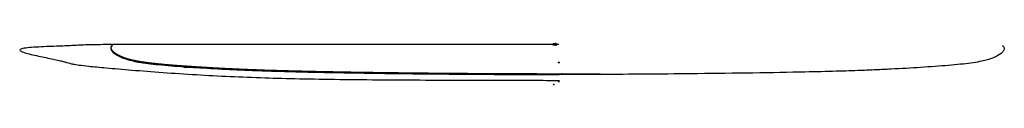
# Model space of a CAD drawing. Header units: centimetres. Extents: x -36.1 to 24.1, y -0.2 to 96.8.
# Tile 1 of 6: x -26.4 to 21.9, y -0.2 to 1.8. Entities that reach past the tile are written whole.
import ezdxf

# ---------------------------------------------------------------- set-up
doc = ezdxf.new("R2010")
doc.units = ezdxf.units.CM
doc.header["$MEASUREMENT"] = 0
for name, color, linetype in [('Vincentsheppard_Avril_HB_Black_Seat v3_Sketch10', 7, 'Continuous'), ('Vincentsheppard_Avril_HB_Black_Seat v3_Sketch12', 7, 'Continuous'), ('Vincentsheppard_Avril_HB_Black_Seat v3_Sketch13', 7, 'Continuous'), ('Vincentsheppard_Avril_HB_Black_Seat v3_Sketch14', 7, 'Continuous'), ('Vincentsheppard_Avril_HB_Black_Seat v3_Sketch15', 7, 'Continuous'), ('Vincentsheppard_Avril_HB_Black_Seat v3_Sketch16', 7, 'Continuous'), ('Vincentsheppard_Avril_HB_Black_Seat v3_Sketch18', 7, 'Continuous'), ('Vincentsheppard_Avril_HB_Black_Seat v3_Sketch19', 7, 'Continuous'), ('Vincentsheppard_Avril_HB_Black_Seat v3_Sketch20', 7, 'Continuous'), ('Vincentsheppard_Avril_HB_Black_Seat v3_Sketch21', 7, 'Continuous'), ('Vincentsheppard_Avril_HB_Black_Seat v3_Sketch22', 7, 'Continuous'), ('Vincentsheppard_Avril_HB_Black_Seat v3_Sketch23', 7, 'Continuous'), ('Vincentsheppard_Avril_HB_Black_Seat v3_Sketch24', 7, 'Continuous'), ('Vincentsheppard_Avril_HB_Black_Seat v3_Sketch3', 7, 'Continuous'), ('Vincentsheppard_Avril_HB_Black_Seat v3_Sketch5', 7, 'Continuous'), ('Vincentsheppard_Avril_HB_Black_Seat v3_Sketch6', 7, 'Continuous'), ('Vincentsheppard_Avril_HB_Black_Seat v3_Sketch7', 7, 'Continuous'), ('Vincentsheppard_Avril_HB_Black_Seat v3_Sketch8', 7, 'Continuous'), ('Vincentsheppard_Avril_HB_Black_Seat v3_Sketch9', 7, 'Continuous')]:
    doc.layers.add(name, color=color, linetype=linetype)

# ---------------------------------------------------------------- blocks, each defined once
blk = doc.blocks.new('Vincentsheppard_Avril_HB_Black_Seatv3')
at = {"layer": 'Vincentsheppard_Avril_HB_Black_Seat v3_Sketch10'}
blk.add_point((0, 0), dxfattribs=at)
at = {"layer": 'Vincentsheppard_Avril_HB_Black_Seat v3_Sketch12'}
blk.add_point((0, 0), dxfattribs=at)
at = {"layer": 'Vincentsheppard_Avril_HB_Black_Seat v3_Sketch13'}
blk.add_point((0, 0), dxfattribs=at)
at = {"layer": 'Vincentsheppard_Avril_HB_Black_Seat v3_Sketch14'}
for p in [(0, 0), (0.182, 0, -16.046)]:
    blk.add_point(p, dxfattribs=at)
at = {"layer": 'Vincentsheppard_Avril_HB_Black_Seat v3_Sketch15'}
blk.add_point((0, 0), dxfattribs=at)
at = {"layer": 'Vincentsheppard_Avril_HB_Black_Seat v3_Sketch16'}
blk.add_point((0, 0), dxfattribs=at)
at = {"layer": 'Vincentsheppard_Avril_HB_Black_Seat v3_Sketch18'}
blk.add_point((0, 0), dxfattribs=at)
at = {"layer": 'Vincentsheppard_Avril_HB_Black_Seat v3_Sketch19'}
blk.add_line((0, 0, -24.95), (0, 0, -27.45), dxfattribs=at)
for p in [(-0.232, 0, -30.801), (0, 0), (0, 0, -26.2), (0.026, 0)]:
    blk.add_point(p, dxfattribs=at)
at = {"layer": 'Vincentsheppard_Avril_HB_Black_Seat v3_Sketch20'}
blk.add_point((0, 0), dxfattribs=at)
at = {"layer": 'Vincentsheppard_Avril_HB_Black_Seat v3_Sketch21', "extrusion": (0, 1, 0)}
blk.add_ellipse((0.009, 0, -26.2), major_axis=(0.004, 0, -1.25), ratio=0.000705, dxfattribs=at)
at = {"layer": 'Vincentsheppard_Avril_HB_Black_Seat v3_Sketch21'}
for points, knots in [([(-0.131, 0, 25.5), (-0.98, 0, 25.499), (-1.729, 0, 25.497), (-2.388, 0, 25.496), (-3.081, 0, 25.494), (-3.673, 0, 25.492), (-4.186, 0, 25.489), (-5.182, 0, 25.484), (-5.878, 0, 25.478), (-6.489, 0, 25.47), (-6.788, 0, 25.466), (-7.067, 0, 25.462), (-7.349, 0, 25.458), (-7.626, 0, 25.455), (-7.907, 0, 25.451), (-8.206, 0, 25.447), (-8.5, 0, 25.444), (-8.813, 0, 25.44), (-9.153, 0, 25.438), (-9.487, 0, 25.436), (-9.847, 0, 25.435), (-10.234, 0, 25.435), (-10.614, 0, 25.435), (-11.02, 0, 25.436), (-11.449, 0, 25.439), (-12.282, 0, 25.444), (-13.201, 0, 25.455), (-14.148, 0, 25.471), (-15.063, 0, 25.485), (-16.002, 0, 25.503), (-16.9, 0, 25.515), (-17.768, 0, 25.525), (-18.596, 0, 25.529), (-19.333, 0, 25.512), (-20.045, 0, 25.496), (-20.67, 0, 25.459), (-21.181, 0, 25.399), (-21.431, 0, 25.369), (-21.654, 0, 25.334), (-21.852, 0, 25.293), (-22.047, 0, 25.253), (-22.217, 0, 25.207), (-22.368, 0, 25.157), (-22.517, 0, 25.108), (-22.647, 0, 25.054), (-22.765, 0, 24.994), (-22.936, 0, 24.907), (-23.081, 0, 24.807), (-23.208, 0, 24.694), (-23.351, 0, 24.566), (-23.471, 0, 24.422), (-23.578, 0, 24.272), (-23.689, 0, 24.115), (-23.787, 0, 23.952), (-23.889, 0, 23.793), (-23.991, 0, 23.634), (-24.098, 0, 23.48), (-24.223, 0, 23.329), (-24.345, 0, 23.181), (-24.485, 0, 23.037), (-24.641, 0, 22.881), (-24.793, 0, 22.729), (-24.961, 0, 22.565), (-25.132, 0, 22.366), (-25.299, 0, 22.173), (-25.47, 0, 21.946), (-25.63, 0, 21.663), (-25.786, 0, 21.389), (-25.931, 0, 21.061), (-26.054, 0, 20.663), (-26.173, 0, 20.278), (-26.27, 0, 19.826), (-26.336, 0, 19.301), (-26.4, 0, 18.793), (-26.434, 0, 18.215), (-26.437, 0, 17.57), (-26.439, 0, 16.946), (-26.411, 0, 16.258), (-26.356, 0, 15.518), (-26.302, 0, 14.803), (-26.222, 0, 14.039), (-26.124, 0, 13.246), (-26.028, 0, 12.478), (-25.916, 0, 11.683), (-25.793, 0, 10.88), (-25.675, 0, 10.103), (-25.547, 0, 9.319), (-25.419, 0, 8.547), (-25.295, 0, 7.8), (-25.17, 0, 7.064), (-25.051, 0, 6.354), (-24.935, 0, 5.667), (-24.825, 0, 5.005), (-24.724, 0, 4.376), (-24.626, 0, 3.768), (-24.537, 0, 3.192), (-24.458, 0, 2.654), (-24.382, 0, 2.134), (-24.315, 0, 1.648), (-24.257, 0, 1.199), (-24.201, 0, 0.765), (-24.153, 0, 0.365), (-24.108, 0, -0.007), (-24.065, 0, -0.367), (-24.025, 0, -0.7), (-23.983, 0, -1.02), (-23.933, 0, -1.401), (-23.878, 0, -1.764), (-23.81, 0, -2.138), (-23.733, 0, -2.564), (-23.638, 0, -3.005), (-23.517, 0, -3.477), (-23.388, 0, -3.981), (-23.231, 0, -4.519), (-23.044, 0, -5.097), (-22.806, 0, -5.828), (-22.52, 0, -6.623), (-22.194, 0, -7.469), (-21.82, 0, -8.437), (-21.394, 0, -9.471), (-20.934, 0, -10.533), (-20.456, 0, -11.638), (-19.942, 0, -12.771), (-19.406, 0, -13.878), (-18.883, 0, -14.958), (-18.34, 0, -16.011), (-17.772, 0, -16.992), (-17.24, 0, -17.91), (-16.686, 0, -18.765), (-16.098, 0, -19.53), (-15.563, 0, -20.228), (-15, 0, -20.851), (-14.403, 0, -21.393), (-13.868, 0, -21.879), (-13.305, 0, -22.299), (-12.712, 0, -22.659), (-12.086, 0, -23.038), (-11.426, 0, -23.349), (-10.733, 0, -23.602), (-10.044, 0, -23.854), (-9.32, 0, -24.048), (-8.58, 0, -24.201), (-7.99, 0, -24.324), (-7.392, 0, -24.42), (-6.804, 0, -24.5), (-6.057, 0, -24.602), (-5.329, 0, -24.678), (-4.645, 0, -24.741), (-3.986, 0, -24.801), (-3.367, 0, -24.848), (-2.795, 0, -24.886), (-2.239, 0, -24.923), (-1.727, 0, -24.951), (-1.256, 0, -24.969), (-0.796, 0, -24.987), (-0.375, 0, -24.995), (0.005, 0, -24.994)], [0.0008932, 0.0008932, 0.0008932, 0.0008932, 0.0166028, 0.0166028, 0.0166028, 0.0331295, 0.0331295, 0.0331295, 0.0652351, 0.0652351, 0.0652351, 0.0809444, 0.0809444, 0.0809444, 0.0963897, 0.0963897, 0.0963897, 0.1115755, 0.1115755, 0.1115755, 0.126506, 0.126506, 0.126506, 0.1411856, 0.1411856, 0.1411856, 0.1697032, 0.1697032, 0.1697032, 0.1972737, 0.1972737, 0.1972737, 0.2239288, 0.2239288, 0.2239288, 0.2496988, 0.2496988, 0.2496988, 0.2623081, 0.2623081, 0.2623081, 0.2747055, 0.2747055, 0.2747055, 0.2868945, 0.2868945, 0.2868945, 0.3046989, 0.3046989, 0.3046989, 0.3248853, 0.3248853, 0.3248853, 0.3458699, 0.3458699, 0.3458699, 0.366883, 0.366883, 0.366883, 0.3875565, 0.3875565, 0.3875565, 0.4077205, 0.4077205, 0.4077205, 0.4273023, 0.4273023, 0.4273023, 0.446277, 0.446277, 0.446277, 0.464643, 0.464643, 0.464643, 0.4824096, 0.4824096, 0.4824096, 0.4995915, 0.4995915, 0.4995915, 0.5162054, 0.5162054, 0.5162054, 0.5322689, 0.5322689, 0.5322689, 0.5477996, 0.5477996, 0.5477996, 0.5628149, 0.5628149, 0.5628149, 0.5773318, 0.5773318, 0.5773318, 0.5913667, 0.5913667, 0.5913667, 0.6049356, 0.6049356, 0.6049356, 0.618054, 0.618054, 0.618054, 0.6307368, 0.6307368, 0.6307368, 0.6458613, 0.6458613, 0.6458613, 0.6631238, 0.6631238, 0.6631238, 0.6815471, 0.6815471, 0.6815471, 0.7048783, 0.7048783, 0.7048783, 0.731563, 0.731563, 0.731563, 0.7593087, 0.7593087, 0.7593087, 0.786367, 0.786367, 0.786367, 0.8116887, 0.8116887, 0.8116887, 0.8347676, 0.8347676, 0.8347676, 0.8554498, 0.8554498, 0.8554498, 0.877235, 0.877235, 0.877235, 0.8989051, 0.8989051, 0.8989051, 0.9162002, 0.9162002, 0.9162002, 0.938203, 0.938203, 0.938203, 0.9593991, 0.9593991, 0.9593991, 0.9799475, 0.9799475, 0.9799475, 1, 1, 1, 1]), ([(-0.131, 0, 25.5), (-0.98, 0, 25.499), (-1.729, 0, 25.497), (-2.388, 0, 25.496), (-3.081, 0, 25.494), (-3.673, 0, 25.492), (-4.186, 0, 25.489), (-5.182, 0, 25.484), (-5.878, 0, 25.478), (-6.489, 0, 25.47), (-6.788, 0, 25.466), (-7.067, 0, 25.462), (-7.349, 0, 25.458), (-7.626, 0, 25.455), (-7.907, 0, 25.451), (-8.206, 0, 25.447), (-8.5, 0, 25.444), (-8.813, 0, 25.44), (-9.153, 0, 25.438), (-9.487, 0, 25.436), (-9.847, 0, 25.435), (-10.234, 0, 25.435), (-10.614, 0, 25.435), (-11.02, 0, 25.436), (-11.449, 0, 25.439), (-12.282, 0, 25.444), (-13.201, 0, 25.455), (-14.148, 0, 25.471), (-15.063, 0, 25.485), (-16.002, 0, 25.503), (-16.9, 0, 25.515), (-17.768, 0, 25.525), (-18.596, 0, 25.529), (-19.333, 0, 25.512), (-20.045, 0, 25.496), (-20.67, 0, 25.459), (-21.181, 0, 25.399), (-21.431, 0, 25.369), (-21.654, 0, 25.334), (-21.852, 0, 25.293), (-22.047, 0, 25.253), (-22.217, 0, 25.207), (-22.368, 0, 25.157), (-22.517, 0, 25.108), (-22.647, 0, 25.054), (-22.765, 0, 24.994), (-22.936, 0, 24.907), (-23.081, 0, 24.807), (-23.208, 0, 24.694), (-23.351, 0, 24.566), (-23.471, 0, 24.422), (-23.578, 0, 24.272), (-23.689, 0, 24.115), (-23.787, 0, 23.952), (-23.889, 0, 23.793), (-23.991, 0, 23.634), (-24.098, 0, 23.48), (-24.223, 0, 23.329), (-24.345, 0, 23.181), (-24.485, 0, 23.037), (-24.641, 0, 22.881), (-24.793, 0, 22.729), (-24.961, 0, 22.565), (-25.132, 0, 22.366), (-25.299, 0, 22.173), (-25.47, 0, 21.946), (-25.63, 0, 21.663), (-25.786, 0, 21.389), (-25.931, 0, 21.061), (-26.054, 0, 20.663), (-26.173, 0, 20.278), (-26.27, 0, 19.826), (-26.336, 0, 19.301), (-26.4, 0, 18.793), (-26.434, 0, 18.215), (-26.437, 0, 17.57), (-26.439, 0, 16.946), (-26.411, 0, 16.258), (-26.356, 0, 15.518), (-26.302, 0, 14.803), (-26.222, 0, 14.039), (-26.124, 0, 13.246), (-26.028, 0, 12.478), (-25.916, 0, 11.683), (-25.793, 0, 10.88), (-25.675, 0, 10.103), (-25.547, 0, 9.319), (-25.419, 0, 8.547), (-25.295, 0, 7.8), (-25.17, 0, 7.064), (-25.051, 0, 6.354), (-24.935, 0, 5.667), (-24.825, 0, 5.005), (-24.724, 0, 4.376), (-24.626, 0, 3.768), (-24.537, 0, 3.192), (-24.458, 0, 2.654), (-24.382, 0, 2.134), (-24.315, 0, 1.648), (-24.257, 0, 1.199), (-24.201, 0, 0.765), (-24.153, 0, 0.365), (-24.108, 0, -0.007), (-24.065, 0, -0.367), (-24.025, 0, -0.7), (-23.983, 0, -1.02), (-23.933, 0, -1.401), (-23.878, 0, -1.764), (-23.81, 0, -2.138), (-23.733, 0, -2.564), (-23.638, 0, -3.005), (-23.517, 0, -3.477), (-23.388, 0, -3.981), (-23.231, 0, -4.519), (-23.044, 0, -5.097), (-22.806, 0, -5.828), (-22.52, 0, -6.623), (-22.194, 0, -7.469), (-21.82, 0, -8.437), (-21.394, 0, -9.471), (-20.934, 0, -10.533), (-20.456, 0, -11.638), (-19.942, 0, -12.771), (-19.406, 0, -13.878), (-18.883, 0, -14.958), (-18.34, 0, -16.011), (-17.772, 0, -16.992), (-17.24, 0, -17.91), (-16.686, 0, -18.765), (-16.098, 0, -19.53), (-15.563, 0, -20.228), (-15, 0, -20.851), (-14.403, 0, -21.393), (-13.868, 0, -21.879), (-13.305, 0, -22.299), (-12.712, 0, -22.659), (-12.086, 0, -23.038), (-11.426, 0, -23.349), (-10.733, 0, -23.602), (-10.044, 0, -23.854), (-9.32, 0, -24.048), (-8.58, 0, -24.201), (-7.99, 0, -24.324), (-7.392, 0, -24.42), (-6.804, 0, -24.5), (-6.057, 0, -24.602), (-5.329, 0, -24.678), (-4.645, 0, -24.741), (-3.986, 0, -24.801), (-3.367, 0, -24.848), (-2.795, 0, -24.886), (-2.239, 0, -24.923), (-1.727, 0, -24.951), (-1.256, 0, -24.969), (-0.796, 0, -24.987), (-0.375, 0, -24.995), (0.005, 0, -24.994)], [0.0008932, 0.0008932, 0.0008932, 0.0008932, 0.0166028, 0.0166028, 0.0166028, 0.0331295, 0.0331295, 0.0331295, 0.0652351, 0.0652351, 0.0652351, 0.0809444, 0.0809444, 0.0809444, 0.0963897, 0.0963897, 0.0963897, 0.1115755, 0.1115755, 0.1115755, 0.126506, 0.126506, 0.126506, 0.1411856, 0.1411856, 0.1411856, 0.1697032, 0.1697032, 0.1697032, 0.1972737, 0.1972737, 0.1972737, 0.2239288, 0.2239288, 0.2239288, 0.2496988, 0.2496988, 0.2496988, 0.2623081, 0.2623081, 0.2623081, 0.2747055, 0.2747055, 0.2747055, 0.2868945, 0.2868945, 0.2868945, 0.3046989, 0.3046989, 0.3046989, 0.3248853, 0.3248853, 0.3248853, 0.3458699, 0.3458699, 0.3458699, 0.366883, 0.366883, 0.366883, 0.3875565, 0.3875565, 0.3875565, 0.4077205, 0.4077205, 0.4077205, 0.4273023, 0.4273023, 0.4273023, 0.446277, 0.446277, 0.446277, 0.464643, 0.464643, 0.464643, 0.4824096, 0.4824096, 0.4824096, 0.4995915, 0.4995915, 0.4995915, 0.5162054, 0.5162054, 0.5162054, 0.5322689, 0.5322689, 0.5322689, 0.5477996, 0.5477996, 0.5477996, 0.5628149, 0.5628149, 0.5628149, 0.5773318, 0.5773318, 0.5773318, 0.5913667, 0.5913667, 0.5913667, 0.6049356, 0.6049356, 0.6049356, 0.618054, 0.618054, 0.618054, 0.6307368, 0.6307368, 0.6307368, 0.6458613, 0.6458613, 0.6458613, 0.6631238, 0.6631238, 0.6631238, 0.6815471, 0.6815471, 0.6815471, 0.7048783, 0.7048783, 0.7048783, 0.731563, 0.731563, 0.731563, 0.7593087, 0.7593087, 0.7593087, 0.786367, 0.786367, 0.786367, 0.8116887, 0.8116887, 0.8116887, 0.8347676, 0.8347676, 0.8347676, 0.8554498, 0.8554498, 0.8554498, 0.877235, 0.877235, 0.877235, 0.8989051, 0.8989051, 0.8989051, 0.9162002, 0.9162002, 0.9162002, 0.938203, 0.938203, 0.938203, 0.9593991, 0.9593991, 0.9593991, 0.9799475, 0.9799475, 0.9799475, 1, 1, 1, 1]), ([(-0.267, 0, 24.344), (-0.266, 0, 24.312), (-0.266, 0, 24.287), (-0.264, 0, 24.241), (-0.263, 0, 24.242), (-0.262, 0, 24.307), (-0.262, 0, 24.371), (-0.261, 0, 24.552), (-0.261, 0, 24.668), (-0.261, 0, 24.939), (-0.262, 0, 25.09), (-0.263, 0, 25.409), (-0.264, 0, 25.574), (-0.266, 0, 25.893), (-0.267, 0, 26.046), (-0.27, 0, 26.319), (-0.271, 0, 26.436), (-0.273, 0, 26.579), (-0.273, 0, 26.621), (-0.274, 0, 26.655)], [-6.113668, -6.113668, -6.113668, -6.113668, -5.859755, -5.859755, -5.371421, -5.371421, -4.883113, -4.883113, -4.394826, -4.394826, -3.906542, -3.906542, -3.418242, -3.418242, -2.929916, -2.929916, -2.441568, -2.441568, -2.175576, -2.175576, -2.175576, -2.175576]), ([(-0.274, 0, 26.655), (-0.237, 0, 26.655), (-0.199, 0, 26.655), (-0.153, 0, 26.655), (-0.143, 0, 26.655), (-0.134, 0, 26.655)], [0, 0, 0, 0, 0.1120683, 0.1120683, 0.1399123, 0.1399123, 0.1399123, 0.1399123]), ([(-0.127, 0, 24.344), (-0.136, 0, 24.344), (-0.146, 0, 24.344), (-0.192, 0, 24.344), (-0.23, 0, 24.344), (-0.267, 0, 24.344)], [-0.0278389, -0.0278389, -0.0278389, -0.0278389, 0, 0, 0.1120407, 0.1120407, 0.1120407, 0.1120407]), ([(-0.134, 0, 26.655), (-0.134, 0, 26.656), (-0.134, 0, 26.656), (-0.134, 0, 26.671), (-0.134, 0, 26.683), (-0.134, 0, 26.705), (-0.134, 0, 26.714), (-0.134, 0, 26.737), (-0.135, 0, 26.746), (-0.135, 0, 26.754), (-0.135, 0, 26.734), (-0.135, 0, 26.639), (-0.135, 0, 26.559), (-0.134, 0, 26.348), (-0.134, 0, 26.22), (-0.133, 0, 25.931), (-0.132, 0, 25.773), (-0.132, 0, 25.574), (-0.132, 0, 25.537), (-0.131, 0, 25.5)], [-0.003658, -0.003658, -0.003658, -0.003658, 0, 0, 0.109687, 0.109687, 0.219372, 0.219372, 0.438848, 0.438848, 0.87864, 0.87864, 1.366934, 1.366934, 1.855223, 1.855223, 2.343513, 2.343513, 2.454806, 2.454806, 2.454806, 2.454806]), ([(-0.131, 0, 25.5), (-0.131, 0, 25.375), (-0.131, 0, 25.25), (-0.13, 0, 24.974), (-0.129, 0, 24.83), (-0.128, 0, 24.579), (-0.128, 0, 24.475), (-0.127, 0, 24.379), (-0.127, 0, 24.361), (-0.127, 0, 24.345), (-0.127, 0, 24.345), (-0.127, 0, 24.344)], [2.454806, 2.454806, 2.454806, 2.454806, 2.831808, 2.831808, 3.320109, 3.320109, 3.808415, 3.808415, 3.930132, 3.930132, 3.933789, 3.933789, 3.933789, 3.933789])]:
    blk.add_open_spline(points, degree=3, knots=knots, dxfattribs=at)
blk.add_point((0, 0), dxfattribs=at)
at = {"layer": 'Vincentsheppard_Avril_HB_Black_Seat v3_Sketch22', "extrusion": (0, 1, 0)}
blk.add_ellipse((0.009, 0, -26.2), major_axis=(0.004, 0, -1.25), ratio=0.000705, dxfattribs=at)
at = {"layer": 'Vincentsheppard_Avril_HB_Black_Seat v3_Sketch22'}
blk.add_point((0, 0), dxfattribs=at)
at = {"layer": 'Vincentsheppard_Avril_HB_Black_Seat v3_Sketch23'}
blk.add_point((0, 0), dxfattribs=at)
at = {"layer": 'Vincentsheppard_Avril_HB_Black_Seat v3_Sketch24'}
blk.add_point((0, 0), dxfattribs=at)
at = {"layer": 'Vincentsheppard_Avril_HB_Black_Seat v3_Sketch3'}
blk.add_point((0, 0), dxfattribs=at)
at = {"layer": 'Vincentsheppard_Avril_HB_Black_Seat v3_Sketch5'}
blk.add_point((0, 0), dxfattribs=at)
at = {"layer": 'Vincentsheppard_Avril_HB_Black_Seat v3_Sketch6'}
blk.add_open_spline([(0.014, 0, 25.5), (-0.894, 0, 25.499), (-1.692, 0, 25.497), (-2.388, 0, 25.496), (-3.081, 0, 25.494), (-3.673, 0, 25.492), (-4.186, 0, 25.489), (-5.182, 0, 25.484), (-5.878, 0, 25.478), (-6.489, 0, 25.47), (-6.788, 0, 25.466), (-7.067, 0, 25.462), (-7.349, 0, 25.458), (-7.626, 0, 25.455), (-7.907, 0, 25.451), (-8.206, 0, 25.447), (-8.5, 0, 25.444), (-8.813, 0, 25.44), (-9.153, 0, 25.438), (-9.487, 0, 25.436), (-9.847, 0, 25.435), (-10.234, 0, 25.435), (-10.614, 0, 25.435), (-11.02, 0, 25.436), (-11.449, 0, 25.439), (-12.282, 0, 25.444), (-13.201, 0, 25.455), (-14.148, 0, 25.471), (-15.063, 0, 25.485), (-16.002, 0, 25.503), (-16.9, 0, 25.515), (-17.768, 0, 25.525), (-18.596, 0, 25.529), (-19.333, 0, 25.512), (-20.045, 0, 25.496), (-20.67, 0, 25.459), (-21.181, 0, 25.399), (-21.431, 0, 25.369), (-21.654, 0, 25.334), (-21.852, 0, 25.293), (-22.047, 0, 25.253), (-22.217, 0, 25.207), (-22.368, 0, 25.157), (-22.517, 0, 25.108), (-22.647, 0, 25.054), (-22.765, 0, 24.994), (-22.936, 0, 24.907), (-23.081, 0, 24.807), (-23.208, 0, 24.694), (-23.351, 0, 24.566), (-23.471, 0, 24.422), (-23.578, 0, 24.272), (-23.689, 0, 24.115), (-23.787, 0, 23.952), (-23.889, 0, 23.793), (-23.991, 0, 23.634), (-24.098, 0, 23.48), (-24.223, 0, 23.329), (-24.345, 0, 23.181), (-24.485, 0, 23.037), (-24.641, 0, 22.881), (-24.793, 0, 22.729), (-24.961, 0, 22.565), (-25.132, 0, 22.366), (-25.299, 0, 22.173), (-25.47, 0, 21.946), (-25.63, 0, 21.663), (-25.786, 0, 21.389), (-25.931, 0, 21.061), (-26.054, 0, 20.663), (-26.173, 0, 20.278), (-26.27, 0, 19.826), (-26.336, 0, 19.301), (-26.4, 0, 18.793), (-26.434, 0, 18.215), (-26.437, 0, 17.57), (-26.439, 0, 16.946), (-26.411, 0, 16.258), (-26.356, 0, 15.518), (-26.302, 0, 14.803), (-26.222, 0, 14.039), (-26.124, 0, 13.246), (-26.028, 0, 12.478), (-25.916, 0, 11.683), (-25.793, 0, 10.88), (-25.675, 0, 10.103), (-25.547, 0, 9.319), (-25.419, 0, 8.547), (-25.295, 0, 7.8), (-25.17, 0, 7.064), (-25.051, 0, 6.354), (-24.935, 0, 5.667), (-24.825, 0, 5.005), (-24.724, 0, 4.376), (-24.626, 0, 3.768), (-24.537, 0, 3.192), (-24.458, 0, 2.654), (-24.382, 0, 2.134), (-24.315, 0, 1.648), (-24.257, 0, 1.199), (-24.201, 0, 0.765), (-24.153, 0, 0.365), (-24.108, 0, -0.007), (-24.065, 0, -0.367), (-24.025, 0, -0.7), (-23.983, 0, -1.02), (-23.933, 0, -1.401), (-23.878, 0, -1.764), (-23.81, 0, -2.138), (-23.733, 0, -2.564), (-23.638, 0, -3.005), (-23.517, 0, -3.477), (-23.388, 0, -3.981), (-23.231, 0, -4.519), (-23.044, 0, -5.097), (-22.806, 0, -5.828), (-22.52, 0, -6.623), (-22.194, 0, -7.469), (-21.82, 0, -8.437), (-21.394, 0, -9.471), (-20.934, 0, -10.533), (-20.456, 0, -11.638), (-19.942, 0, -12.771), (-19.406, 0, -13.878), (-18.883, 0, -14.958), (-18.34, 0, -16.011), (-17.772, 0, -16.992), (-17.24, 0, -17.91), (-16.686, 0, -18.765), (-16.098, 0, -19.53), (-15.563, 0, -20.228), (-15, 0, -20.851), (-14.403, 0, -21.393), (-13.868, 0, -21.879), (-13.305, 0, -22.299), (-12.712, 0, -22.659), (-12.086, 0, -23.038), (-11.426, 0, -23.349), (-10.733, 0, -23.602), (-10.044, 0, -23.854), (-9.32, 0, -24.048), (-8.58, 0, -24.201), (-7.99, 0, -24.324), (-7.392, 0, -24.42), (-6.804, 0, -24.5), (-6.057, 0, -24.602), (-5.329, 0, -24.678), (-4.645, 0, -24.741), (-3.986, 0, -24.801), (-3.367, 0, -24.848), (-2.795, 0, -24.886), (-2.239, 0, -24.923), (-1.727, 0, -24.951), (-1.256, 0, -24.969), (-0.796, 0, -24.987), (-0.375, 0, -24.995), (0.005, 0, -24.994)], degree=3, knots=[0, 0, 0, 0, 0.016603, 0.016603, 0.016603, 0.033129, 0.033129, 0.033129, 0.065235, 0.065235, 0.065235, 0.080944, 0.080944, 0.080944, 0.09639, 0.09639, 0.09639, 0.111575, 0.111575, 0.111575, 0.126506, 0.126506, 0.126506, 0.141186, 0.141186, 0.141186, 0.169703, 0.169703, 0.169703, 0.197274, 0.197274, 0.197274, 0.223929, 0.223929, 0.223929, 0.249699, 0.249699, 0.249699, 0.262308, 0.262308, 0.262308, 0.274705, 0.274705, 0.274705, 0.286895, 0.286895, 0.286895, 0.304699, 0.304699, 0.304699, 0.324885, 0.324885, 0.324885, 0.34587, 0.34587, 0.34587, 0.366883, 0.366883, 0.366883, 0.387557, 0.387557, 0.387557, 0.407721, 0.407721, 0.407721, 0.427302, 0.427302, 0.427302, 0.446277, 0.446277, 0.446277, 0.464643, 0.464643, 0.464643, 0.48241, 0.48241, 0.48241, 0.499591, 0.499591, 0.499591, 0.516205, 0.516205, 0.516205, 0.532269, 0.532269, 0.532269, 0.5478, 0.5478, 0.5478, 0.562815, 0.562815, 0.562815, 0.577332, 0.577332, 0.577332, 0.591367, 0.591367, 0.591367, 0.604936, 0.604936, 0.604936, 0.618054, 0.618054, 0.618054, 0.630737, 0.630737, 0.630737, 0.645861, 0.645861, 0.645861, 0.663124, 0.663124, 0.663124, 0.681547, 0.681547, 0.681547, 0.704878, 0.704878, 0.704878, 0.731563, 0.731563, 0.731563, 0.759309, 0.759309, 0.759309, 0.786367, 0.786367, 0.786367, 0.811689, 0.811689, 0.811689, 0.834768, 0.834768, 0.834768, 0.85545, 0.85545, 0.85545, 0.877235, 0.877235, 0.877235, 0.898905, 0.898905, 0.898905, 0.9162, 0.9162, 0.9162, 0.938203, 0.938203, 0.938203, 0.959399, 0.959399, 0.959399, 0.979948, 0.979948, 0.979948, 1, 1, 1, 1], dxfattribs=at)
blk.add_point((0, 0), dxfattribs=at)
at = {"layer": 'Vincentsheppard_Avril_HB_Black_Seat v3_Sketch7'}
blk.add_point((0, 0), dxfattribs=at)
at = {"layer": 'Vincentsheppard_Avril_HB_Black_Seat v3_Sketch8'}
for p, q in [((-18.382, 0, -6.34), (-10.918, 0, -13.998)), ((-2.034, 0, -15.656), (2.042, 0, -15.65))]:
    blk.add_line(p, q, dxfattribs=at)
blk.add_open_spline([(0.014, 0, 25.5), (-0.894, 0, 25.499), (-1.692, 0, 25.497), (-2.388, 0, 25.496), (-3.081, 0, 25.494), (-3.673, 0, 25.492), (-4.186, 0, 25.489), (-5.182, 0, 25.484), (-5.878, 0, 25.478), (-6.489, 0, 25.47), (-6.788, 0, 25.466), (-7.067, 0, 25.462), (-7.349, 0, 25.458), (-7.626, 0, 25.455), (-7.907, 0, 25.451), (-8.206, 0, 25.447), (-8.5, 0, 25.444), (-8.813, 0, 25.44), (-9.153, 0, 25.438), (-9.487, 0, 25.436), (-9.847, 0, 25.435), (-10.234, 0, 25.435), (-10.614, 0, 25.435), (-11.02, 0, 25.436), (-11.449, 0, 25.439), (-12.282, 0, 25.444), (-13.201, 0, 25.455), (-14.148, 0, 25.471), (-15.063, 0, 25.485), (-16.002, 0, 25.503), (-16.9, 0, 25.515), (-17.768, 0, 25.525), (-18.596, 0, 25.529), (-19.333, 0, 25.512), (-20.045, 0, 25.496), (-20.67, 0, 25.459), (-21.181, 0, 25.399), (-21.431, 0, 25.369), (-21.654, 0, 25.334), (-21.852, 0, 25.293), (-22.047, 0, 25.253), (-22.217, 0, 25.207), (-22.368, 0, 25.157), (-22.517, 0, 25.108), (-22.647, 0, 25.054), (-22.765, 0, 24.994), (-22.936, 0, 24.907), (-23.081, 0, 24.807), (-23.208, 0, 24.694), (-23.351, 0, 24.566), (-23.471, 0, 24.422), (-23.578, 0, 24.272), (-23.689, 0, 24.115), (-23.787, 0, 23.952), (-23.889, 0, 23.793), (-23.991, 0, 23.634), (-24.098, 0, 23.48), (-24.223, 0, 23.329), (-24.345, 0, 23.181), (-24.485, 0, 23.037), (-24.641, 0, 22.881), (-24.793, 0, 22.729), (-24.961, 0, 22.565), (-25.132, 0, 22.366), (-25.299, 0, 22.173), (-25.47, 0, 21.946), (-25.63, 0, 21.663), (-25.786, 0, 21.389), (-25.931, 0, 21.061), (-26.054, 0, 20.663), (-26.173, 0, 20.278), (-26.27, 0, 19.826), (-26.336, 0, 19.301), (-26.4, 0, 18.793), (-26.434, 0, 18.215), (-26.437, 0, 17.57), (-26.439, 0, 16.946), (-26.411, 0, 16.258), (-26.356, 0, 15.518), (-26.302, 0, 14.803), (-26.222, 0, 14.039), (-26.124, 0, 13.246), (-26.028, 0, 12.478), (-25.916, 0, 11.683), (-25.793, 0, 10.88), (-25.675, 0, 10.103), (-25.547, 0, 9.319), (-25.419, 0, 8.547), (-25.295, 0, 7.8), (-25.17, 0, 7.064), (-25.051, 0, 6.354), (-24.935, 0, 5.667), (-24.825, 0, 5.005), (-24.724, 0, 4.376), (-24.626, 0, 3.768), (-24.537, 0, 3.192), (-24.458, 0, 2.654), (-24.382, 0, 2.134), (-24.315, 0, 1.648), (-24.257, 0, 1.199), (-24.201, 0, 0.765), (-24.153, 0, 0.365), (-24.108, 0, -0.007), (-24.065, 0, -0.367), (-24.025, 0, -0.7), (-23.983, 0, -1.02), (-23.933, 0, -1.401), (-23.878, 0, -1.764), (-23.81, 0, -2.138), (-23.733, 0, -2.564), (-23.638, 0, -3.005), (-23.517, 0, -3.477), (-23.388, 0, -3.981), (-23.231, 0, -4.519), (-23.044, 0, -5.097), (-22.806, 0, -5.828), (-22.52, 0, -6.623), (-22.194, 0, -7.469), (-21.82, 0, -8.437), (-21.394, 0, -9.471), (-20.934, 0, -10.533), (-20.456, 0, -11.638), (-19.942, 0, -12.771), (-19.406, 0, -13.878), (-18.883, 0, -14.958), (-18.34, 0, -16.011), (-17.772, 0, -16.992), (-17.24, 0, -17.91), (-16.686, 0, -18.765), (-16.098, 0, -19.53), (-15.563, 0, -20.228), (-15, 0, -20.851), (-14.403, 0, -21.393), (-13.868, 0, -21.879), (-13.305, 0, -22.299), (-12.712, 0, -22.659), (-12.086, 0, -23.038), (-11.426, 0, -23.349), (-10.733, 0, -23.602), (-10.044, 0, -23.854), (-9.32, 0, -24.048), (-8.58, 0, -24.201), (-7.99, 0, -24.324), (-7.392, 0, -24.42), (-6.804, 0, -24.5), (-6.057, 0, -24.602), (-5.329, 0, -24.678), (-4.645, 0, -24.741), (-3.986, 0, -24.801), (-3.367, 0, -24.848), (-2.795, 0, -24.886), (-2.239, 0, -24.923), (-1.727, 0, -24.951), (-1.256, 0, -24.969), (-0.796, 0, -24.987), (-0.375, 0, -24.995), (0.005, 0, -24.994)], degree=3, knots=[0, 0, 0, 0, 0.016603, 0.016603, 0.016603, 0.033129, 0.033129, 0.033129, 0.065235, 0.065235, 0.065235, 0.080944, 0.080944, 0.080944, 0.09639, 0.09639, 0.09639, 0.111575, 0.111575, 0.111575, 0.126506, 0.126506, 0.126506, 0.141186, 0.141186, 0.141186, 0.169703, 0.169703, 0.169703, 0.197274, 0.197274, 0.197274, 0.223929, 0.223929, 0.223929, 0.249699, 0.249699, 0.249699, 0.262308, 0.262308, 0.262308, 0.274705, 0.274705, 0.274705, 0.286895, 0.286895, 0.286895, 0.304699, 0.304699, 0.304699, 0.324885, 0.324885, 0.324885, 0.34587, 0.34587, 0.34587, 0.366883, 0.366883, 0.366883, 0.387557, 0.387557, 0.387557, 0.407721, 0.407721, 0.407721, 0.427302, 0.427302, 0.427302, 0.446277, 0.446277, 0.446277, 0.464643, 0.464643, 0.464643, 0.48241, 0.48241, 0.48241, 0.499591, 0.499591, 0.499591, 0.516205, 0.516205, 0.516205, 0.532269, 0.532269, 0.532269, 0.5478, 0.5478, 0.5478, 0.562815, 0.562815, 0.562815, 0.577332, 0.577332, 0.577332, 0.591367, 0.591367, 0.591367, 0.604936, 0.604936, 0.604936, 0.618054, 0.618054, 0.618054, 0.630737, 0.630737, 0.630737, 0.645861, 0.645861, 0.645861, 0.663124, 0.663124, 0.663124, 0.681547, 0.681547, 0.681547, 0.704878, 0.704878, 0.704878, 0.731563, 0.731563, 0.731563, 0.759309, 0.759309, 0.759309, 0.786367, 0.786367, 0.786367, 0.811689, 0.811689, 0.811689, 0.834768, 0.834768, 0.834768, 0.85545, 0.85545, 0.85545, 0.877235, 0.877235, 0.877235, 0.898905, 0.898905, 0.898905, 0.9162, 0.9162, 0.9162, 0.938203, 0.938203, 0.938203, 0.959399, 0.959399, 0.959399, 0.979948, 0.979948, 0.979948, 1, 1, 1, 1], dxfattribs=at)
blk.add_open_spline([(-21.882, 0, 25.287), (-21.895, 0, 24.967), (-21.919, 0, 24.322), (-21.947, 0, 23.335), (-21.969, 0, 21.981), (-21.971, 0, 20.225), (-21.946, 0, 18.409), (-21.896, 0, 16.54), (-21.823, 0, 14.63), (-21.728, 0, 12.697), (-21.612, 0, 10.764), (-21.478, 0, 8.855), (-21.32, 0, 6.989), (-21.131, 0, 5.181), (-20.896, 0, 3.435), (-20.594, 0, 1.744), (-20.204, 0, 0.095), (-19.706, 0, -1.525), (-19.09, 0, -3.124), (-18.36, 0, -4.701), (-17.534, 0, -6.243), (-16.624, 0, -7.73), (-15.611, 0, -9.143), (-14.453, 0, -10.461), (-13.001, 0, -11.684), (-11.208, 0, -12.792), (-9.157, 0, -13.75), (-6.991, 0, -14.524), (-4.891, 0, -15.087), (-3.033, 0, -15.436), (-1.547, 0, -15.601), (-0.703, 0, -15.642), (-0.271, 0, -15.651), (-0.073, 0, -15.653), (0.004, 0, -15.653)], degree=5, dxfattribs=at)
blk.add_point((0, 0), dxfattribs=at)
at = {"layer": 'Vincentsheppard_Avril_HB_Black_Seat v3_Sketch9'}
for points in [[(-21.882, 0, 24.041), (-21.926, 0, 22.994), (-21.952, 0, 21.906), (-21.962, 0, 20.777), (-21.972, 0, 19.722), (-21.966, 0, 18.632), (-21.947, 0, 17.51), (-21.928, 0, 16.462), (-21.897, 0, 15.386), (-21.855, 0, 14.295), (-21.777, 0, 12.28), (-21.663, 0, 10.21), (-21.515, 0, 8.205), (-21.45, 0, 7.322), (-21.378, 0, 6.451), (-21.295, 0, 5.599), (-21.218, 0, 4.803), (-21.131, 0, 4.023), (-21.029, 0, 3.261), (-20.842, 0, 1.853), (-20.601, 0, 0.504), (-20.258, 0, -0.814), (-20.108, 0, -1.394), (-19.937, 0, -1.968), (-19.745, 0, -2.539), (-19.566, 0, -3.072), (-19.367, 0, -3.601), (-19.15, 0, -4.127), (-18.748, 0, -5.097), (-18.284, 0, -6.056), (-17.77, 0, -6.989), (-17.322, 0, -7.8), (-16.839, 0, -8.591), (-16.31, 0, -9.348), (-16.076, 0, -9.682), (-15.834, 0, -10.008), (-15.578, 0, -10.328), (-15.339, 0, -10.626), (-15.088, 0, -10.918), (-14.82, 0, -11.203), (-14.455, 0, -11.591), (-14.057, 0, -11.967), (-13.617, 0, -12.329), (-13.154, 0, -12.709), (-12.644, 0, -13.073), (-12.089, 0, -13.418), (-11.31, 0, -13.902), (-10.442, 0, -14.348), (-9.531, 0, -14.743), (-8.642, 0, -15.128), (-7.714, 0, -15.464), (-6.808, 0, -15.741), (-6.028, 0, -15.981), (-5.265, 0, -16.177), (-4.557, 0, -16.33), (-3.763, 0, -16.502), (-3.039, 0, -16.62), (-2.42, 0, -16.697), (-1.943, 0, -16.757), (-1.527, 0, -16.793), (-1.178, 0, -16.817), (-0.883, 0, -16.836), (-0.636, 0, -16.847), (-0.438, 0, -16.852), (-0.34, 0, -16.855), (-0.254, 0, -16.857), (-0.179, 0, -16.858), (-0.107, 0, -16.86), (-0.046, 0, -16.86), (0.004, 0, -16.86)], [(21.763, 0, 24.108), (21.81, 0, 23.062), (21.84, 0, 21.974), (21.854, 0, 20.845), (21.866, 0, 19.79), (21.864, 0, 18.7), (21.848, 0, 17.578), (21.833, 0, 16.53), (21.805, 0, 15.454), (21.766, 0, 14.362), (21.695, 0, 12.347), (21.587, 0, 10.278), (21.445, 0, 8.272), (21.383, 0, 7.388), (21.314, 0, 6.517), (21.233, 0, 5.665), (21.159, 0, 4.868), (21.075, 0, 4.089), (20.975, 0, 3.326), (20.792, 0, 1.918), (20.555, 0, 0.568), (20.217, 0, -0.751), (20.068, 0, -1.332), (19.899, 0, -1.907), (19.709, 0, -2.478), (19.531, 0, -3.011), (19.334, 0, -3.541), (19.118, 0, -4.067), (18.72, 0, -5.039), (18.259, 0, -5.999), (17.747, 0, -6.934), (17.302, 0, -7.747), (16.822, 0, -8.539), (16.295, 0, -9.298), (16.062, 0, -9.632), (15.821, 0, -9.959), (15.566, 0, -10.279), (15.328, 0, -10.578), (15.078, 0, -10.871), (14.811, 0, -11.157), (14.447, 0, -11.546), (14.051, 0, -11.924), (13.611, 0, -12.287), (13.15, 0, -12.668), (12.641, 0, -13.034), (12.087, 0, -13.38), (11.309, 0, -13.867), (10.442, 0, -14.316), (9.533, 0, -14.713), (8.645, 0, -15.101), (7.718, 0, -15.44), (6.813, 0, -15.72), (6.033, 0, -15.962), (5.271, 0, -16.16), (4.563, 0, -16.316), (3.77, 0, -16.49), (3.047, 0, -16.61), (2.428, 0, -16.69), (1.951, 0, -16.751), (1.535, 0, -16.789), (1.186, 0, -16.813), (0.892, 0, -16.833), (0.645, 0, -16.845), (0.446, 0, -16.851), (0.348, 0, -16.854), (0.262, 0, -16.857), (0.188, 0, -16.858), (0.115, 0, -16.859), (0.054, 0, -16.86), (0.004, 0, -16.86)]]:
    blk.add_open_spline(points, degree=3, knots=[0, 0, 0, 0, 0.06561, 0.06561, 0.06561, 0.126915, 0.126915, 0.126915, 0.184198, 0.184198, 0.184198, 0.289956, 0.289956, 0.289956, 0.336542, 0.336542, 0.336542, 0.380072, 0.380072, 0.380072, 0.460437, 0.460437, 0.460437, 0.495838, 0.495838, 0.495838, 0.528916, 0.528916, 0.528916, 0.589986, 0.589986, 0.589986, 0.643138, 0.643138, 0.643138, 0.666552, 0.666552, 0.666552, 0.68843, 0.68843, 0.68843, 0.718276, 0.718276, 0.718276, 0.74959, 0.74959, 0.74959, 0.793557, 0.793557, 0.793557, 0.836472, 0.836472, 0.836472, 0.873438, 0.873438, 0.873438, 0.914873, 0.914873, 0.914873, 0.946785, 0.946785, 0.946785, 0.973717, 0.973717, 0.973717, 0.987019, 0.987019, 0.987019, 1, 1, 1, 1], dxfattribs=at)
for p in [(-0.134, 0, 26.655), (-0.127, 0, 24.344), (0, 0), (0.004, 0, -16.86)]:
    blk.add_point(p, dxfattribs=at)

msp = doc.modelspace()

# ---------------------------------------------------------------- block references
at = {"extrusion": (0, 0.034899, 0.999391), "rotation": 180}
msp.add_blockref('Vincentsheppard_Avril_HB_Black_Seatv3', (0, 0.404, 37.199), dxfattribs=at)

doc.saveas('drawing.dxf')
